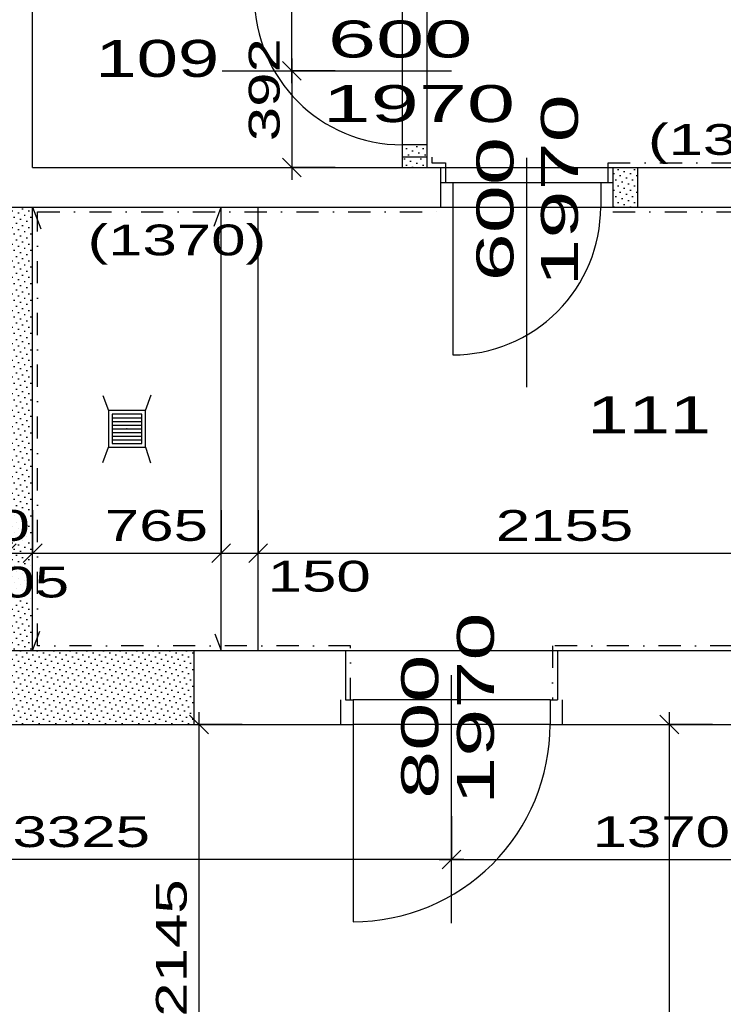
# Model space of a CAD drawing. Extents: x -196363 to 396902, y -489949 to -260582.
# Tile 86 of 256: x 112177 to 115032, y -381828 to -377833. Entities that reach past the tile are written whole.
import ezdxf

# ---------------------------------------------------------------- set-up
doc = ezdxf.new("R2010")
doc.units = 0
doc.header["$MEASUREMENT"] = 0
doc.linetypes.add('DOTDASH', pattern=[1, 0.3, -0.2, 0, -0.2, 0.3])
for name, color, linetype in [('bourani', 15, 'Continuous'), ('dvere', 1, 'Continuous'), ('koty', 1, 'Continuous'), ('legenda', 1, 'Continuous'), ('noszdiv', 1, 'Continuous'), ('srafbourani', 15, 'Continuous')]:
    doc.layers.add(name, color=color, linetype=linetype)
doc.styles.add('SPIRITTXTSTYLE1', font='ROMAN')
doc.styles.add('SPIRITTXTSTYLE2', font='txt')
doc.linetypes.add('CERCH2', pattern='A,0,-1,[17,dur+dsp vaclavov.shx,S=0.003401,R=0,X=-1,Y=0],0', length=1)
doc.dimstyles.new('SPIRITSTYLE26', dxfattribs={"dimtxt": 125, "dimasz": 12.7, "dimexe": 175, "dimexo": -175, "dimgap": 50, "dimtad": 1, "dimdec": 3, "dimzin": 0, "dimdsep": 46, "dimlunit": 7, "dimtxsty": 'SPIRITTXTSTYLE1', "dimblk1": '_TICKMARKS26', "dimblk2": '_TICKMARKS26', "dimsah": 1, "dimcen": 0.09, "dimdle": 50, "dimclrd": 1, "dimclre": 1, "dimclrt": 1, "dimadec": 0, "dimazin": 0, "dimtfac": 1, "dimtdec": 4, "dimtofl": 0, "dimtmove": 1, "dimatfit": 0, "dimfxl": 0, "dimtolj": 1, "dimtzin": 0, "dimarcsym": 0})
doc.dimstyles.new('SPIRITSTYLE328', dxfattribs={"dimtxt": 125, "dimasz": 12.7, "dimexe": 175, "dimexo": 144.732422, "dimgap": 50, "dimtad": 1, "dimdec": 3, "dimzin": 0, "dimdsep": 46, "dimlunit": 7, "dimtxsty": 'SPIRITTXTSTYLE1', "dimblk1": '_TICKMARKS328', "dimblk2": '_TICKMARKS328', "dimsah": 1, "dimcen": 0.09, "dimdle": 50, "dimclrd": 1, "dimclre": 1, "dimclrt": 1, "dimadec": 0, "dimazin": 0, "dimtfac": 1, "dimtdec": 4, "dimtofl": 0, "dimtmove": 1, "dimatfit": 0, "dimfxl": 0, "dimtolj": 1, "dimtzin": 0, "dimarcsym": 0})
doc.dimstyles.new('SPIRITSTYLE329', dxfattribs={"dimtxt": 125, "dimasz": 12.7, "dimexe": 175, "dimexo": 206.34726, "dimgap": 50, "dimtad": 1, "dimdec": 3, "dimzin": 0, "dimdsep": 46, "dimlunit": 7, "dimtxsty": 'SPIRITTXTSTYLE1', "dimblk1": '_TICKMARKS329', "dimblk2": '_TICKMARKS329', "dimsah": 1, "dimcen": 0.09, "dimdle": 50, "dimclrd": 1, "dimclre": 1, "dimclrt": 1, "dimadec": 0, "dimazin": 0, "dimtfac": 1, "dimtdec": 4, "dimtofl": 0, "dimtmove": 1, "dimatfit": 0, "dimfxl": 0, "dimtolj": 1, "dimtzin": 0, "dimarcsym": 0})
doc.dimstyles.new('SPIRITSTYLE362', dxfattribs={"dimtxt": 125, "dimasz": 12.7, "dimexe": 175, "dimexo": 7969.371094, "dimgap": 50, "dimtad": 1, "dimdec": 3, "dimzin": 0, "dimdsep": 46, "dimlunit": 7, "dimtxsty": 'SPIRITTXTSTYLE1', "dimblk1": '_TICKMARKS362', "dimblk2": '_TICKMARKS362', "dimsah": 1, "dimcen": 0.09, "dimdle": 50, "dimclrd": 1, "dimclre": 1, "dimclrt": 1, "dimadec": 0, "dimazin": 0, "dimtfac": 1, "dimtdec": 4, "dimtofl": 0, "dimtmove": 1, "dimatfit": 0, "dimfxl": 0, "dimtolj": 1, "dimtzin": 0, "dimarcsym": 0})
doc.dimstyles.new('SPIRITSTYLE83', dxfattribs={"dimtxt": 125, "dimasz": 12.7, "dimexe": 175, "dimexo": 83.61367, "dimgap": 50, "dimtad": 1, "dimdec": 3, "dimzin": 0, "dimdsep": 46, "dimlunit": 7, "dimtxsty": 'SPIRITTXTSTYLE1', "dimblk1": '_TICKMARKS83', "dimblk2": '_TICKMARKS83', "dimsah": 1, "dimcen": 0.09, "dimdle": 50, "dimclrd": 1, "dimclre": 1, "dimclrt": 1, "dimadec": 0, "dimazin": 0, "dimtfac": 1, "dimtdec": 4, "dimtofl": 0, "dimtmove": 1, "dimatfit": 0, "dimfxl": 0, "dimtolj": 1, "dimtzin": 0, "dimarcsym": 0})
doc.dimstyles.new('SPIRITSTYLE85', dxfattribs={"dimtxt": 125, "dimasz": 12.7, "dimexe": 175, "dimexo": 220.510742, "dimgap": 50, "dimtad": 1, "dimdec": 3, "dimzin": 0, "dimdsep": 46, "dimlunit": 7, "dimtxsty": 'SPIRITTXTSTYLE1', "dimblk1": '_TICKMARKS85', "dimblk2": '_TICKMARKS85', "dimsah": 1, "dimcen": 0.09, "dimdle": 50, "dimclrd": 1, "dimclre": 1, "dimclrt": 1, "dimadec": 0, "dimazin": 0, "dimtfac": 1, "dimtdec": 4, "dimtofl": 0, "dimtmove": 1, "dimatfit": 0, "dimfxl": 0, "dimtolj": 1, "dimtzin": 0, "dimarcsym": 0})
doc.dimstyles.new('SPIRITSTYLE88', dxfattribs={"dimtxt": 125, "dimasz": 12.7, "dimexe": 175, "dimexo": 107.674217, "dimgap": 50, "dimtad": 1, "dimdec": 3, "dimzin": 0, "dimdsep": 46, "dimlunit": 7, "dimtxsty": 'SPIRITTXTSTYLE1', "dimblk1": '_TICKMARKS88', "dimblk2": '_TICKMARKS88', "dimsah": 1, "dimcen": 0.09, "dimdle": 50, "dimclrd": 1, "dimclre": 1, "dimclrt": 1, "dimadec": 0, "dimazin": 0, "dimtfac": 1, "dimtdec": 4, "dimtofl": 0, "dimtmove": 1, "dimatfit": 0, "dimfxl": 0, "dimtolj": 1, "dimtzin": 0, "dimarcsym": 0})
pattern_1 = [(45.000008, (858026.688, -24615.152), (-8.41899395, 25.25696945), [0, -23.8125])]

# ---------------------------------------------------------------- blocks, each defined once
blk = doc.blocks.new('_TICKMARKS328')
at = {"color": 1, "linetype": 'Continuous'}
blk.add_line((-3, -3), (3, 3), dxfattribs=at)
blk = doc.blocks.new('*D717')
at = {"color": 1, "linetype": 'Continuous', "ltscale": 300}
for p, q in [((112904.4, -382887.9, 1723.8), (112904.4, -380642.9, 1723.8)), ((112729.4, -380692.9, 1723.8), (112904.4, -380692.9, 1723.8)), ((113079.4, -380692.9, 1723.8), (112904.4, -380692.9, 1723.8)), ((112729.4, -382837.9, 1723.8), (112904.4, -382837.9, 1723.8)), ((113079.4, -382837.9, 1723.8), (112904.4, -382837.9, 1723.8))]:
    blk.add_line(p, q, dxfattribs=at)
at = {"color": 1, "linetype": 'Continuous', "ltscale": 300, "xscale": 12.69999980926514, "yscale": 12.69999980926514, "zscale": 12.69999980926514}
for p, rotation in [((112904.4, -380692.9, 1723.8), 90.00000250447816), ((112904.4, -382837.9, 1723.8), 270.0000006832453)]:
    blk.add_blockref('_TICKMARKS328', p, dxfattribs=dict(at, rotation=rotation))
at = {"color": 1, "linetype": 'Continuous', "ltscale": 300, "style": 'SPIRITTXTSTYLE1', "width": 1.5}
blk.add_text('2145', height=125, rotation=90, dxfattribs=at).set_placement((112854.4, -381878.5, 1723.8))
blk = doc.blocks.new('_TICKMARKS83')
at = {"color": 1, "linetype": 'Continuous'}
blk.add_line((-3, -3), (3, 3), dxfattribs=at)
blk = doc.blocks.new('*D719')
at = {"color": 1, "linetype": 'Continuous', "ltscale": 300}
for p, q in [((113929.2, -381064.9, 1723.8), (113929.2, -381239.9, 1723.8)), ((115299.1, -381064.9, 1723.8), (115299.1, -381239.9, 1723.8)), ((113879.2, -381239.9, 1723.8), (115349.1, -381239.9, 1723.8)), ((113929.2, -381414.9, 1723.8), (113929.2, -381239.9, 1723.8)), ((115299.1, -381414.9, 1723.8), (115299.1, -381239.9, 1723.8))]:
    blk.add_line(p, q, dxfattribs=at)
at = {"color": 1, "linetype": 'Continuous', "ltscale": 300, "xscale": 12.69999980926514, "yscale": 12.69999980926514, "zscale": 12.69999980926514, "rotation": 180.0000050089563}
blk.add_blockref('_TICKMARKS83', (113929.2, -381239.9, 1723.8), dxfattribs=at)
at = {"color": 1, "linetype": 'Continuous', "ltscale": 300, "xscale": 12.69999980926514, "yscale": 12.69999980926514, "zscale": 12.69999980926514}
blk.add_blockref('_TICKMARKS83', (115299.1, -381239.9, 1723.8), dxfattribs=at)
at = {"color": 1, "linetype": 'Continuous', "ltscale": 300, "style": 'SPIRITTXTSTYLE1', "width": 1.5}
blk.add_text('1370', height=125, dxfattribs=at).set_placement((114501.1, -381190, 1723.8))
blk = doc.blocks.new('_TICKMARKS26')
at = {"color": 1, "linetype": 'Continuous'}
blk.add_line((-3, -3), (3, 3), dxfattribs=at)
blk = doc.blocks.new('*D720')
at = {"color": 1, "linetype": 'Continuous', "ltscale": 300}
for p, q in [((110604.1, -381064.9, 1723.8), (110604.1, -381239.9, 1723.8)), ((113929.2, -381064.9, 1723.8), (113929.2, -381239.9, 1723.8)), ((113979.2, -381239.9, 1723.8), (110554.2, -381239.9, 1723.8)), ((110604.1, -381414.9, 1723.8), (110604.1, -381239.9, 1723.8)), ((113929.2, -381414.9, 1723.8), (113929.2, -381239.9, 1723.8))]:
    blk.add_line(p, q, dxfattribs=at)
at = {"color": 1, "linetype": 'Continuous', "ltscale": 300, "xscale": 12.69999980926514, "yscale": 12.69999980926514, "zscale": 12.69999980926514}
for p, rotation in [((110604.1, -381239.9, 1723.8), 180.0000050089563), ((113929.2, -381239.9, 1723.8), 360.0000100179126)]:
    blk.add_blockref('_TICKMARKS26', p, dxfattribs=dict(at, rotation=rotation))
at = {"color": 1, "linetype": 'Continuous', "ltscale": 300, "style": 'SPIRITTXTSTYLE1', "width": 1.5}
blk.add_text('3325', height=125, rotation=360, dxfattribs=at).set_placement((112147.6, -381190, 1723.8))
blk = doc.blocks.new('*D723')
at = {"color": 1, "linetype": 'Continuous', "ltscale": 300}
for p, q in [((111654.1, -379822.4, 1723.8), (111654.1, -379997.4, 1723.8)), ((112124.1, -379822.4, 1723.8), (112124.1, -379997.4, 1723.8)), ((111604.1, -379997.4, 1723.8), (112174.1, -379997.4, 1723.8)), ((111654.1, -380172.4, 1723.8), (111654.1, -379997.4, 1723.8)), ((112124.1, -380172.4, 1723.8), (112124.1, -379997.4, 1723.8))]:
    blk.add_line(p, q, dxfattribs=at)
at = {"color": 1, "linetype": 'Continuous', "ltscale": 300, "xscale": 12.69999980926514, "yscale": 12.69999980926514, "zscale": 12.69999980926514, "rotation": 180.0000050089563}
blk.add_blockref('_TICKMARKS26', (111654.1, -379997.4, 1723.8), dxfattribs=at)
at = {"color": 1, "linetype": 'Continuous', "ltscale": 300, "xscale": 12.69999980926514, "yscale": 12.69999980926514, "zscale": 12.69999980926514}
blk.add_blockref('_TICKMARKS26', (112124.1, -379997.4, 1723.8), dxfattribs=at)
at = {"color": 1, "linetype": 'Continuous', "ltscale": 300, "style": 'SPIRITTXTSTYLE1', "width": 1.5}
blk.add_text('470', height=125, dxfattribs=at).set_placement((111799.9, -379947.4, 1723.8))
blk = doc.blocks.new('*D724')
at = {"color": 1, "linetype": 'Continuous', "ltscale": 300}
for p, q in [((112124.1, -379822.4, 1723.8), (112124.1, -379997.4, 1723.8)), ((112229.2, -379822.4, 1723.8), (112229.2, -379997.4, 1723.8)), ((112074.1, -379997.4, 1723.8), (112279.1, -379997.4, 1723.8)), ((112124.1, -380172.4, 1723.8), (112124.1, -379997.4, 1723.8)), ((112229.2, -380172.4, 1723.8), (112229.2, -379997.4, 1723.8))]:
    blk.add_line(p, q, dxfattribs=at)
at = {"color": 1, "linetype": 'Continuous', "ltscale": 300, "xscale": 12.69999980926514, "yscale": 12.69999980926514, "zscale": 12.69999980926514, "rotation": 180.0000050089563}
blk.add_blockref('_TICKMARKS26', (112124.1, -379997.4, 1723.8), dxfattribs=at)
at = {"color": 1, "linetype": 'Continuous', "ltscale": 300, "xscale": 12.69999980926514, "yscale": 12.69999980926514, "zscale": 12.69999980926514}
blk.add_blockref('_TICKMARKS26', (112229.2, -379997.4, 1723.8), dxfattribs=at)
at = {"color": 1, "linetype": 'Continuous', "ltscale": 300, "style": 'SPIRITTXTSTYLE1', "width": 1.5}
blk.add_text('105', height=125, dxfattribs=at).set_placement((111959, -380177.2, 1723.8))
blk = doc.blocks.new('*D725')
at = {"color": 1, "linetype": 'Continuous', "ltscale": 300}
for p, q in [((112229.2, -379822.4, 1723.8), (112229.2, -379997.4, 1723.8)), ((112994.2, -379822.4, 1723.8), (112994.2, -379997.4, 1723.8)), ((112179.2, -379997.4, 1723.8), (113044.2, -379997.4, 1723.8)), ((112229.2, -380172.4, 1723.8), (112229.2, -379997.4, 1723.8)), ((112994.2, -380172.4, 1723.8), (112994.2, -379997.4, 1723.8))]:
    blk.add_line(p, q, dxfattribs=at)
at = {"color": 1, "linetype": 'Continuous', "ltscale": 300, "xscale": 12.69999980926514, "yscale": 12.69999980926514, "zscale": 12.69999980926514, "rotation": 180.0000050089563}
blk.add_blockref('_TICKMARKS26', (112229.2, -379997.4, 1723.8), dxfattribs=at)
at = {"color": 1, "linetype": 'Continuous', "ltscale": 300, "xscale": 12.69999980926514, "yscale": 12.69999980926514, "zscale": 12.69999980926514}
blk.add_blockref('_TICKMARKS26', (112994.2, -379997.4, 1723.8), dxfattribs=at)
at = {"color": 1, "linetype": 'Continuous', "ltscale": 300, "style": 'SPIRITTXTSTYLE1', "width": 1.5}
blk.add_text('765', height=125, dxfattribs=at).set_placement((112522.4, -379947.4, 1723.8))
blk = doc.blocks.new('*D726')
at = {"color": 1, "linetype": 'Continuous', "ltscale": 300}
for p, q in [((112994.2, -379822.4, 1723.8), (112994.2, -379997.4, 1723.8)), ((113144.1, -379822.4, 1723.8), (113144.1, -379997.4, 1723.8)), ((112944.2, -379997.4, 1723.8), (113194.1, -379997.4, 1723.8)), ((112994.2, -380172.4, 1723.8), (112994.2, -379997.4, 1723.8)), ((113144.1, -380172.4, 1723.8), (113144.1, -379997.4, 1723.8))]:
    blk.add_line(p, q, dxfattribs=at)
at = {"color": 1, "linetype": 'Continuous', "ltscale": 300, "xscale": 12.69999980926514, "yscale": 12.69999980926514, "zscale": 12.69999980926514, "rotation": 180.0000050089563}
blk.add_blockref('_TICKMARKS26', (112994.2, -379997.4, 1723.8), dxfattribs=at)
at = {"color": 1, "linetype": 'Continuous', "ltscale": 300, "xscale": 12.69999980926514, "yscale": 12.69999980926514, "zscale": 12.69999980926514}
blk.add_blockref('_TICKMARKS26', (113144.1, -379997.4, 1723.8), dxfattribs=at)
at = {"color": 1, "linetype": 'Continuous', "ltscale": 300, "style": 'SPIRITTXTSTYLE1', "width": 1.5}
blk.add_text('150', height=125, dxfattribs=at).set_placement((113182.9, -380153.3, 1723.8))
blk = doc.blocks.new('_TICKMARKS85')
at = {"color": 1, "linetype": 'Continuous'}
blk.add_line((-3, -3), (3, 3), dxfattribs=at)
blk = doc.blocks.new('*D727')
at = {"color": 1, "linetype": 'Continuous', "ltscale": 300}
for p, q in [((113144.1, -379822.4, 1723.8), (113144.1, -379997.4, 1723.8)), ((115299.1, -379822.4, 1723.8), (115299.1, -379997.4, 1723.8)), ((113094.2, -379997.4, 1723.8), (115349.1, -379997.4, 1723.8)), ((113144.1, -380172.4, 1723.8), (113144.1, -379997.4, 1723.8)), ((115299.1, -380172.4, 1723.8), (115299.1, -379997.4, 1723.8))]:
    blk.add_line(p, q, dxfattribs=at)
at = {"color": 1, "linetype": 'Continuous', "ltscale": 300, "xscale": 12.69999980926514, "yscale": 12.69999980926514, "zscale": 12.69999980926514, "rotation": 180.0000050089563}
blk.add_blockref('_TICKMARKS85', (113144.1, -379997.4, 1723.8), dxfattribs=at)
at = {"color": 1, "linetype": 'Continuous', "ltscale": 300, "xscale": 12.69999980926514, "yscale": 12.69999980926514, "zscale": 12.69999980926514}
blk.add_blockref('_TICKMARKS85', (115299.1, -379997.4, 1723.8), dxfattribs=at)
at = {"color": 1, "linetype": 'Continuous', "ltscale": 300, "style": 'SPIRITTXTSTYLE1', "width": 1.5}
blk.add_text('2155', height=125, dxfattribs=at).set_placement((114108.5, -379947.4, 1723.8))
blk = doc.blocks.new('_TICKMARKS88')
at = {"color": 1, "linetype": 'Continuous'}
blk.add_line((-3, -3), (3, 3), dxfattribs=at)
blk = doc.blocks.new('*D735')
at = {"color": 1, "linetype": 'Continuous', "ltscale": 300}
for p, q in [((113281.2, -377990.4, 1723.8), (113281.2, -378482.9, 1723.8)), ((113106.2, -378040.4, 1723.8), (113281.2, -378040.4, 1723.8)), ((113456.2, -378040.4, 1723.8), (113281.2, -378040.4, 1723.8)), ((113106.2, -378432.9, 1723.8), (113281.2, -378432.9, 1723.8)), ((113456.2, -378432.9, 1723.8), (113281.2, -378432.9, 1723.8))]:
    blk.add_line(p, q, dxfattribs=at)
at = {"color": 1, "linetype": 'Continuous', "ltscale": 300, "xscale": 12.69999980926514, "yscale": 12.69999980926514, "zscale": 12.69999980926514}
for p, rotation in [((113281.2, -378040.4, 1723.8), 90.00000250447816), ((113281.2, -378432.9, 1723.8), -90.00000250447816)]:
    blk.add_blockref('_TICKMARKS88', p, dxfattribs=dict(at, rotation=rotation))
at = {"color": 1, "linetype": 'Continuous', "ltscale": 300, "style": 'SPIRITTXTSTYLE1', "width": 1.5}
blk.add_text('392', height=125, rotation=450, dxfattribs=at).set_placement((113231.2, -378326, 1723.8))
blk = doc.blocks.new('*D736')
at = {"color": 1, "linetype": 'Continuous', "ltscale": 300}
for p, q in [((113281.2, -378090.4, 1723.8), (113281.2, -377105.4, 1723.8)), ((113106.2, -377155.4, 1723.8), (113281.2, -377155.4, 1723.8)), ((113456.2, -377155.4, 1723.8), (113281.2, -377155.4, 1723.8)), ((113106.2, -378040.4, 1723.8), (113281.2, -378040.4, 1723.8)), ((113456.2, -378040.4, 1723.8), (113281.2, -378040.4, 1723.8))]:
    blk.add_line(p, q, dxfattribs=at)
at = {"color": 1, "linetype": 'Continuous', "ltscale": 300, "xscale": 12.69999980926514, "yscale": 12.69999980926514, "zscale": 12.69999980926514}
for p, rotation in [((113281.2, -377155.4, 1723.8), 90.00000250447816), ((113281.2, -378040.4, 1723.8), 270.0000006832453)]:
    blk.add_blockref('_TICKMARKS26', p, dxfattribs=dict(at, rotation=rotation))
at = {"color": 1, "linetype": 'Continuous', "ltscale": 300, "style": 'SPIRITTXTSTYLE1', "width": 1.5}
blk.add_text('885', height=125, rotation=90, dxfattribs=at).set_placement((113231.2, -377687.2, 1723.8))
blk = doc.blocks.new('_TICKMARKS329')
at = {"color": 1, "linetype": 'Continuous'}
blk.add_line((-3, -3), (3, 3), dxfattribs=at)
blk = doc.blocks.new('*D738')
at = {"color": 1, "linetype": 'Continuous', "ltscale": 300}
for p, q in [((114813, -384067.9, 1723.8), (114813, -380642.9, 1723.8)), ((114638, -380692.9, 1723.8), (114813, -380692.9, 1723.8)), ((114988, -380692.9, 1723.8), (114813, -380692.9, 1723.8)), ((114638, -384017.9, 1723.8), (114813, -384017.9, 1723.8)), ((114988, -384017.9, 1723.8), (114813, -384017.9, 1723.8))]:
    blk.add_line(p, q, dxfattribs=at)
at = {"color": 1, "linetype": 'Continuous', "ltscale": 300, "xscale": 12.69999980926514, "yscale": 12.69999980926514, "zscale": 12.69999980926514}
for p, rotation in [((114813, -380692.9, 1723.8), 90.00000250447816), ((114813, -384017.9, 1723.8), 270.0000006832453)]:
    blk.add_blockref('_TICKMARKS329', p, dxfattribs=dict(at, rotation=rotation))
at = {"color": 1, "linetype": 'Continuous', "ltscale": 300, "style": 'SPIRITTXTSTYLE1', "width": 1.5}
blk.add_text('3325', height=125, rotation=90, dxfattribs=at).set_placement((114763, -382474.4, 1723.8))
blk = doc.blocks.new('_TICKMARKS362')
at = {"color": 1, "linetype": 'Continuous'}
blk.add_line((-3, -3), (3, 3), dxfattribs=at)
blk = doc.blocks.new('*D852')
at = {"color": 1, "linetype": 'Continuous', "ltscale": 300}
for p, q in [((106799.8, -370192.9, 1723.8), (106799.8, -387172.9, 1723.8)), ((106624.8, -370242.9, 1723.8), (106799.8, -370242.9, 1723.8)), ((106974.8, -370242.9, 1723.8), (106799.8, -370242.9, 1723.8)), ((106624.8, -387122.9, 1723.8), (106799.8, -387122.9, 1723.8)), ((106974.8, -387122.9, 1723.8), (106799.8, -387122.9, 1723.8))]:
    blk.add_line(p, q, dxfattribs=at)
at = {"color": 1, "linetype": 'Continuous', "ltscale": 300, "xscale": 12.69999980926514, "yscale": 12.69999980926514, "zscale": 12.69999980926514}
for p, rotation in [((106799.8, -370242.9, 1723.8), 90.00000250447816), ((106799.8, -387122.9, 1723.8), -90.00000250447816)]:
    blk.add_blockref('_TICKMARKS362', p, dxfattribs=dict(at, rotation=rotation))
at = {"color": 1, "linetype": 'Continuous', "ltscale": 300, "style": 'SPIRITTXTSTYLE1', "width": 1.5}
blk.add_text('16880', height=125, rotation=450, dxfattribs=at).set_placement((106749.8, -378825.8, 1723.8))

msp = doc.modelspace()

# ---------------------------------------------------------------- hatches: boundary and pattern name
at = {"layer": 'srafbourani', "linetype": 'Continuous', "ltscale": 300}
h = msp.add_hatch(dxfattribs=at)
h.set_pattern_fill('Nasyp-1', color=15, scale=23.8125, angle=45.00000808, style=0, pattern_type=2)
h.set_pattern_definition(pattern_1)
h.paths.add_polyline_path([(113729.19531, -378340.40625), (113729.19531, -378390.4375), (113829.15625, -378390.4375), (113829.15625, -378340.40625)], flags=0)
h = msp.add_hatch(dxfattribs=at)
h.set_pattern_fill('Nasyp-1', color=15, scale=23.8125, angle=45.00000808, style=0, pattern_type=2)
h.set_pattern_definition(pattern_1)
h.paths.add_polyline_path([(113829.15625, -378432.90625), (113829.15625, -378390.4375), (113729.19531, -378390.4375), (113729.19531, -378432.90625)], flags=0)
h = msp.add_hatch(dxfattribs=at)
h.set_pattern_fill('Nasyp-1', color=15, scale=23.8125, angle=45.00000808, style=0, pattern_type=2)
h.set_pattern_definition(pattern_1)
h.paths.add_polyline_path([(114684.16406, -378432.90625), (114584.16406, -378432.90625), (114584.16406, -378492.90625), (114584.16406, -378592.90625), (114684.16406, -378592.90625)], flags=0)
h = msp.add_hatch(dxfattribs=at)
h.set_pattern_fill('Nasyp-1', color=15, scale=23.8125, angle=45.00000808, style=0, pattern_type=2)
h.set_pattern_definition(pattern_1)
h.paths.add_polyline_path([(112229.15625, -378592.90625), (112124.13281, -378592.90625), (112124.13281, -380392.90625), (112229.15625, -380392.90625)], flags=0)
h = msp.add_hatch(dxfattribs=at)
h.set_pattern_fill('Nasyp-1', color=15, scale=23.8125, angle=45.00000808, style=0, pattern_type=2)
h.set_pattern_definition(pattern_1)
h.paths.add_polyline_path([(112883.95312, -380692.90625), (112883.95312, -380392.90625), (112229.15625, -380392.90625), (112124.13281, -380392.90625), (111683.96094, -380392.90625), (111683.96094, -380692.90625)], flags=0)

# ---------------------------------------------------------------- linework, layer by layer
at = {"layer": 'bourani', "color": 15, "linetype": 'Continuous', "ltscale": 270}
for p, q in [((113729.14844, -377740.4375, 1723.80005), (113729.14844, -378340.4375, 1723.80005)), ((113829.15625, -377740.4375, 1723.80005), (113829.15625, -378340.4375, 1723.80005)), ((113934.17969, -378492.90625, 1723.80005), (114534.15625, -378492.90625, 1723.80005)), ((113934.17969, -378592.9375, 1723.80005), (114534.15625, -378592.9375, 1723.80005))]:
    msp.add_line(p, q, dxfattribs=at)
at = {"layer": 'bourani', "color": 15, "linetype": 'Continuous', "ltscale": 250}
for p, q in [((112998.54688, -378040.4375, 1723.80005), (113929.42188, -378040.4375, 1723.80005)), ((114234.17188, -379323.5625, 1723.80005), (114234.17188, -378392.71875, 1723.80005)), ((113929.17188, -381498.5625, 1723.80005), (113929.17188, -380492.65625, 1723.80005))]:
    msp.add_line(p, q, dxfattribs=at)
at = {"layer": 'bourani', "color": 15, "linetype": 'DOTDASH', "ltscale": 300}
for p, q in [((113849.14844, -378390.4375, 4347.59961), (113849.14844, -378412.9375, 4347.59961)), ((113849.14844, -378412.9375, 4347.59961), (113904.16406, -378412.9375, 4347.59961)), ((113904.16406, -378412.9375, 4347.59961), (113904.16406, -378492.90625, 4347.59961)), ((114564.17188, -378492.90625, 4347.59961), (114564.17188, -378412.9375, 4347.59961)), ((114564.17188, -378412.9375, 4347.59961), (115279.14062, -378412.9375, 4347.59961)), ((112249.14844, -380372.90625, 4347.59961), (112249.14844, -378612.90625, 4347.59961)), ((112249.14844, -378612.90625, 4347.59961), (113884.17188, -378612.90625, 4347.59961)), ((114584.16406, -378612.90625, 4347.59961), (115279.14062, -378612.90625, 4347.59961)), ((113519.14844, -380372.90625, 4347.59961), (112249.14844, -380372.90625, 4347.59961)), ((113519.14844, -380592.90625, 4347.59961), (113519.14844, -380372.90625, 4347.59961)), ((115279.14062, -380372.90625, 4347.59961), (114339.14062, -380372.90625, 4347.59961)), ((114339.14062, -380372.90625, 4347.59961), (114339.14062, -380592.90625, 4347.59961))]:
    msp.add_line(p, q, dxfattribs=at)
at = {"layer": 'bourani', "color": 15, "linetype": 'Continuous', "ltscale": 300}
for p, q in [((112229.15625, -380392.90625, 2623.80005), (112229.15625, -378592.90625, 2623.80005)), ((112229.15625, -378592.90625, 4347.59961), (112261.94531, -378680.90625, 4347.59961)), ((112965.46094, -378669.90625, 4347.59961), (112994.17969, -378592.90625, 4347.59961)), ((112994.17969, -380392.90625, 2623.80005), (112994.17969, -378592.90625, 2623.80005)), ((113144.14844, -380392.90625, 2623.80005), (113144.14844, -378592.90625, 2623.80005)), ((113934.17969, -378592.90625, 3447.6001), (113934.17969, -379192.90625, 3447.6001)), ((112514.25781, -379357.75, 4347.59961), (112536.6875, -379417.90625, 4347.59961)), ((112686.65625, -379417.90625, 4347.59961), (112710.26562, -379354.5, 4347.59961)), ((112686.65625, -379417.90625, 4347.59961), (112536.6875, -379417.90625, 4347.59961)), ((112536.6875, -379417.90625, 4347.59961), (112536.6875, -379567.90625, 4347.59961)), ((112551.66406, -379432.90625, 4347.59961), (112551.66406, -379552.90625, 4347.59961)), ((112671.67188, -379432.90625, 4347.59961), (112551.66406, -379432.90625, 4347.59961)), ((112551.66406, -379447.84375, 4347.59961), (112671.67188, -379447.84375, 4347.59961)), ((112671.67188, -379552.90625, 4347.59961), (112671.67188, -379432.90625, 4347.59961)), ((112686.65625, -379567.90625, 4347.59961), (112686.65625, -379417.90625, 4347.59961)), ((112551.66406, -379462.84375, 4347.59961), (112671.67188, -379462.84375, 4347.59961)), ((112551.66406, -379477.875, 4347.59961), (112671.67188, -379477.875, 4347.59961)), ((112551.66406, -379492.875, 4347.59961), (112671.67188, -379492.875, 4347.59961)), ((112551.66406, -379507.875, 4347.59961), (112671.67188, -379507.875, 4347.59961)), ((112551.66406, -379522.875, 4347.59961), (112671.67188, -379522.875, 4347.59961)), ((112513.51562, -379630.03125, 4347.59961), (112536.6875, -379567.90625, 4347.59961)), ((112536.6875, -379567.90625, 4347.59961), (112686.65625, -379567.90625, 4347.59961)), ((112551.66406, -379537.875, 4347.59961), (112671.67188, -379537.875, 4347.59961)), ((112551.66406, -379552.90625, 4347.59961), (112671.67188, -379552.90625, 4347.59961)), ((112686.65625, -379567.90625, 4347.59961), (112708.03906, -379631.375, 4347.59961)), ((112229.15625, -380392.90625, 4347.59961), (112258.82031, -380313.25, 4347.59961)), ((112968.67969, -380324.625, 4347.59961), (112994.17969, -380392.90625, 4347.59961)), ((113529.17188, -380692.90625, 3447.6001), (113529.17188, -381492.90625, 3447.6001))]:
    msp.add_line(p, q, dxfattribs=at)
at = {"layer": 'bourani', "color": 15, "linetype": 'Continuous', "ltscale": 330}
for p, q in [((114329.17188, -380592.875, 1723.80005), (113529.17188, -380592.90625, 1723.80005)), ((114329.17188, -380692.90625, 1723.80005), (113529.17188, -380692.90625, 1723.80005))]:
    msp.add_line(p, q, dxfattribs=at)
at = {"layer": 'bourani', "color": 15, "linetype": 'Continuous', "ltscale": 300}
for centre, radius in [((113934.17969, -378592.90625, 3447.6001), 600.00037), ((113529.17188, -380692.90625, 3447.6001), 800.00055)]:
    msp.add_arc(centre, radius, 270.00000068, 360.00001002, dxfattribs=at)
at = {"layer": 'bourani', "color": 15, "linetype": 'Continuous', "ltscale": 304.799988}
for p in [(113729.19531, -378040.4375, 1723.80005), (114234.17188, -378592.9375, 1723.80005), (113929.17188, -380692.90625, 1723.80005)]:
    msp.add_point(p, dxfattribs=at)
at = {"layer": 'bourani', "color": 15, "linetype": 'Continuous', "ltscale": 250}
for p in [(113729.19531, -378040.4375, 1723.80005), (114234.17188, -378592.9375, 1723.80005), (113929.17188, -380692.90625, 1723.80005)]:
    msp.add_point(p, dxfattribs=at)
at = {"layer": 'bourani', "color": 15, "linetype": 'Continuous', "ltscale": 300}
for p in [(114234.17188, -378592.90625, 3447.6001), (112611.64844, -379492.90625, 4347.59961), (113929.17188, -380692.90625, 3447.6001)]:
    msp.add_point(p, dxfattribs=at)
at = {"layer": 'dvere', "color": 15, "linetype": 'Continuous', "ltscale": 304.799988}
for p, q in [((113829.15625, -378390.4375, 1723.80005), (113729.14844, -378390.4375, 1723.80005)), ((113884.17188, -378492.90625, 1723.80005), (113884.17188, -378592.9375, 1723.80005)), ((114584.16406, -378492.90625, 1723.80005), (114584.16406, -378592.9375, 1723.80005))]:
    msp.add_line(p, q, dxfattribs=at)
at = {"layer": 'dvere', "color": 7, "linetype": 'Continuous', "ltscale": 304.799988}
for p, q in [((113479.16406, -380692.90625, 1723.80005), (113479.16406, -380592.90625, 1723.80005)), ((114379.17969, -380692.90625, 1723.80005), (114379.17969, -380592.875, 1723.80005))]:
    msp.add_line(p, q, dxfattribs=at)
at = {"layer": 'dvere', "color": 15, "linetype": 'Continuous', "ltscale": 300}
msp.add_arc((113729.19531, -377740.4375, 3447.6001), 599.97571, 180.00000501, 270.00000068, dxfattribs=at)
at = {"layer": 'dvere', "color": 15, "linetype": 'Continuous', "ltscale": 250}
for p in [(113729.14844, -378040.4375, 1723.80005), (114234.17188, -378592.9375, 1723.80005)]:
    msp.add_point(p, dxfattribs=at)
at = {"layer": 'dvere', "color": 15, "linetype": 'Continuous', "ltscale": 300}
msp.add_point((113729.19531, -378040.4375, 3447.6001), dxfattribs=at)
at = {"layer": 'dvere', "color": 7, "linetype": 'Continuous', "ltscale": 250}
msp.add_point((113929.17188, -380592.90625, 1723.80005), dxfattribs=at)
at = {"layer": 'noszdiv', "color": 1, "linetype": 'Continuous', "ltscale": 300}
for p, q in [((112229.15625, -378432.90625, 2623.80005), (112229.15625, -377647.90625, 2623.80005)), ((112229.15625, -378432.90625, 2623.80005), (113729.19531, -378432.90625, 2623.80005)), ((113829.15625, -378432.90625, 2623.80005), (113884.17188, -378432.90625, 2623.80005)), ((113884.17188, -378432.90625, 2623.80005), (113884.17188, -378492.90625, 2623.80005)), ((114684.16406, -378432.90625, 2623.80005), (115299.13281, -378432.90625, 2623.80005)), ((112229.15625, -378592.90625, 2623.80005), (113884.17188, -378592.90625, 2623.80005)), ((114684.16406, -378592.90625, 2623.80005), (115299.13281, -378592.90625, 2623.80005)), ((112883.95312, -380392.90625, 2623.80005), (113499.15625, -380392.90625, 2623.80005)), ((113499.15625, -380392.90625, 2623.80005), (113499.15625, -380592.90625, 2623.80005)), ((114359.13281, -380392.90625, 2623.80005), (115299.13281, -380392.90625, 2623.80005)), ((114359.13281, -380392.90625, 2623.80005), (114359.13281, -380592.90625, 2623.80005)), ((113499.15625, -380592.90625, 2623.80005), (113529.17188, -380592.90625, 2623.80005)), ((113529.17188, -380592.90625, 2623.80005), (113529.17188, -380692.90625, 2623.80005)), ((114329.17188, -380592.90625, 2623.80005), (114359.13281, -380592.90625, 2623.80005)), ((114329.17188, -380592.90625, 2623.80005), (114329.17188, -380692.90625, 2623.80005)), ((112883.95312, -380692.90625, 2623.80005), (113499.15625, -380692.90625, 2623.80005)), ((113499.15625, -380692.90625, 2623.80005), (113529.17188, -380692.90625, 2623.80005)), ((114329.17188, -380692.90625, 2623.80005), (114359.13281, -380692.90625, 2623.80005)), ((114359.13281, -380692.90625, 2623.80005), (115299.13281, -380692.90625, 2623.80005))]:
    msp.add_line(p, q, dxfattribs=at)
at = {"layer": 'noszdiv', "color": 15, "linetype": 'Continuous', "ltscale": 300}
for p, q in [((113829.15625, -378340.40625, 2623.80005), (113729.19531, -378340.40625, 2623.80005)), ((113729.19531, -378340.40625, 2623.80005), (113729.19531, -378432.90625, 2623.80005)), ((113829.15625, -378340.40625, 2623.80005), (113829.15625, -378432.90625, 2623.80005)), ((114584.16406, -378432.90625, 2623.80005), (114684.16406, -378432.90625, 2623.80005)), ((114584.16406, -378432.90625, 2623.80005), (114584.16406, -378492.90625, 2623.80005)), ((113884.17188, -378492.90625, 2623.80005), (113934.17969, -378492.90625, 2623.80005)), ((113934.17969, -378492.90625, 2623.80005), (113934.17969, -378592.90625, 2623.80005)), ((114534.15625, -378492.90625, 2623.80005), (114584.16406, -378492.90625, 2623.80005)), ((114534.15625, -378492.90625, 2623.80005), (114534.15625, -378592.90625, 2623.80005)), ((113884.17188, -378592.90625, 2623.80005), (113934.17969, -378592.90625, 2623.80005)), ((114534.15625, -378592.90625, 2623.80005), (114584.16406, -378592.90625, 2623.80005)), ((114584.16406, -378592.90625, 2623.80005), (114684.16406, -378592.90625, 2623.80005)), ((112229.15625, -380392.90625, 2623.80005), (112883.95312, -380392.90625, 2623.80005)), ((111683.96094, -380692.90625, 2623.80005), (112883.95312, -380692.90625, 2623.80005))]:
    msp.add_line(p, q, dxfattribs=at)
at = {"layer": 'noszdiv', "color": 1, "linetype": 'CERCH2', "ltscale": 300}
for p, q in [((113884.17188, -378432.90625, 2623.80005), (114584.16406, -378432.90625, 2623.80005)), ((113499.15625, -380392.90625, 2623.80005), (114359.13281, -380392.90625, 2623.80005))]:
    msp.add_line(p, q, dxfattribs=at)
at = {"layer": 'srafbourani', "color": 15, "linetype": 'Continuous', "ltscale": 300}
for p, q in [((113729.19531, -378432.90625, 1723.80005), (113829.15625, -378432.90625, 1723.80005)), ((114684.16406, -378432.90625, 1723.80005), (114684.16406, -378592.90625, 1723.80005)), ((112124.13281, -378592.90625, 1723.80005), (112229.15625, -378592.90625, 1723.80005)), ((112124.13281, -380392.90625, 1723.80005), (112229.15625, -380392.90625, 1723.80005)), ((112883.95312, -380392.90625, 1723.80005), (112883.95312, -380692.90625, 1723.80005))]:
    msp.add_line(p, q, dxfattribs=at)

# ---------------------------------------------------------------- texts
at = {"layer": 'bourani', "color": 15, "linetype": 'Continuous', "ltscale": 250, "style": 'SPIRITTXTSTYLE1', "width": 1.75}
for s, p in [('600', (113427.61719, -377986.3125)), ('1970', (113405.78906, -378248.25))]:
    msp.add_text(s, height=150, dxfattribs=at).set_placement(p)
for s, p in [('1970', (114441.98438, -378916.3125)), ('600', (114180.04688, -378894.46875)), ('1970', (114101.07031, -381018.84375)), ('800', (113875.04688, -380994.4375))]:
    msp.add_text(s, height=150, rotation=90.0000025, dxfattribs=at).set_placement(p)
at = {"layer": 'bourani', "color": 15, "linetype": 'DOTDASH', "ltscale": 300, "style": 'SPIRITTXTSTYLE1', "width": 1.5}
for p in [(114725.94531, -378381.34375, 2623.80005), (112452.05469, -378789, 2623.80005)]:
    msp.add_text('(1370)', height=125, dxfattribs=at).set_placement(p)
at = {"layer": 'legenda', "color": 1, "linetype": 'Continuous', "ltscale": 300, "style": 'SPIRITTXTSTYLE2', "width": 1.5}
for s, p in [('109', (112484, -378064.875, 1723.80005)), ('111', (114479.98438, -379511.125, 1723.80005))]:
    msp.add_text(s, height=150, dxfattribs=at).set_placement(p)

# ---------------------------------------------------------------- dimensions: what is measured, and where the dimension line sits
at = {"layer": 'koty', "color": 1, "linetype": 'Continuous', "ltscale": 300}
for base, p1, p2, angle, dimstyle, picture, middle in [((106799.7578125, -370242.90625, 1723.8000488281), (114944.125, -370242.90625, 1723.8000488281), (108904.1875, -387122.875, 1723.8000488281), 90.0000025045, 'SPIRITSTYLE362', '*D852', (106799.7578125, -378682.90625, 1723.8000488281)), ((113281.21875, -378040.4375, 1723.80005), (113281.21875, -378040.4375, 1723.80005), (113281.21875, -377155.40625, 1723.80005), 90.0000025, 'SPIRITSTYLE26', '*D736', (113281.21875, -377597.90625, 1723.80005)), ((113281.21875, -378040.4375, 1723.80005), (112998.54688, -378040.4375, 1723.80005), (112998.54688, -378432.90625, 1723.80005), 90.0000025, 'SPIRITSTYLE88', '*D735', (113281.21875, -378236.65625, 1723.80005)), ((112904.4375, -382837.90625, 1723.80005), (113224.17188, -382837.90625, 1723.80005), (113224.17188, -380692.90625, 1723.80005), 90.0000025, 'SPIRITSTYLE328', '*D717', (112904.4375, -381765.40625, 1723.80005)), ((114813.00781, -384017.90625, 1723.80005), (114431.66406, -384017.90625, 1723.80005), (114431.66406, -380692.90625, 1723.80005), 90.0000025, 'SPIRITSTYLE329', '*D738', (114813.00781, -382355.40625, 1723.80005))]:
    dim = msp.add_linear_dim(base=base, p1=p1, p2=p2, angle=angle, dimstyle=dimstyle, dxfattribs=at)
    dim.commit()
    dim.dimension.update_dxf_attribs({"geometry": picture, "text_midpoint": middle})
for base, p1, p2, dimstyle, picture, middle in [((111654.13281, -379997.40625, 1723.80005), (111654.13281, -379997.40625, 1723.80005), (112124.13281, -379997.40625, 1723.80005), 'SPIRITSTYLE26', '*D723', (111889.13281, -379997.40625, 1723.80005)), ((112229.15625, -379997.40625, 1723.80005), (112229.15625, -379997.40625, 1723.80005), (112994.17969, -379997.40625, 1723.80005), 'SPIRITSTYLE26', '*D725', (112611.67188, -379997.40625, 1723.80005)), ((113144.14844, -379997.40625, 1723.80005), (113144.14844, -380392.90625, 1723.80005), (115299.13281, -380392.90625, 1723.80005), 'SPIRITSTYLE85', '*D727', (114221.64062, -379997.40625, 1723.80005)), ((113929.17188, -381239.9375, 1723.80005), (113929.17188, -381239.9375, 1723.80005), (110604.14844, -381239.9375, 1723.80005), 'SPIRITSTYLE26', '*D720', (112266.66406, -381239.9375, 1723.80005)), ((113929.17188, -381239.9375, 1723.80005), (113929.17188, -381498.5625, 1723.80005), (115299.13281, -381498.5625, 1723.80005), 'SPIRITSTYLE83', '*D719', (114614.14844, -381239.9375, 1723.80005))]:
    dim = msp.add_linear_dim(base=base, p1=p1, p2=p2, dimstyle=dimstyle, dxfattribs=at)
    dim.commit()
    dim.dimension.update_dxf_attribs({"geometry": picture, "text_midpoint": middle})
for base, p1, p2, picture, middle in [((112124.13281, -379997.40625, 1723.80005), (112124.13281, -379997.40625, 1723.80005), (112229.15625, -379997.40625, 1723.80005), '*D724', (112101.84375, -380177.25)), ((112994.17969, -379997.40625, 1723.80005), (112994.17969, -379997.40625, 1723.80005), (113144.14844, -379997.40625, 1723.80005), '*D726', (113331.70312, -380153.28125))]:
    dim = msp.add_linear_dim(base=base, p1=p1, p2=p2, dimstyle='SPIRITSTYLE26', dxfattribs=at)
    dim.commit()
    dim.dimension.update_dxf_attribs({"geometry": picture, "text_midpoint": middle, "dimtype": 160})

doc.saveas('drawing.dxf')
